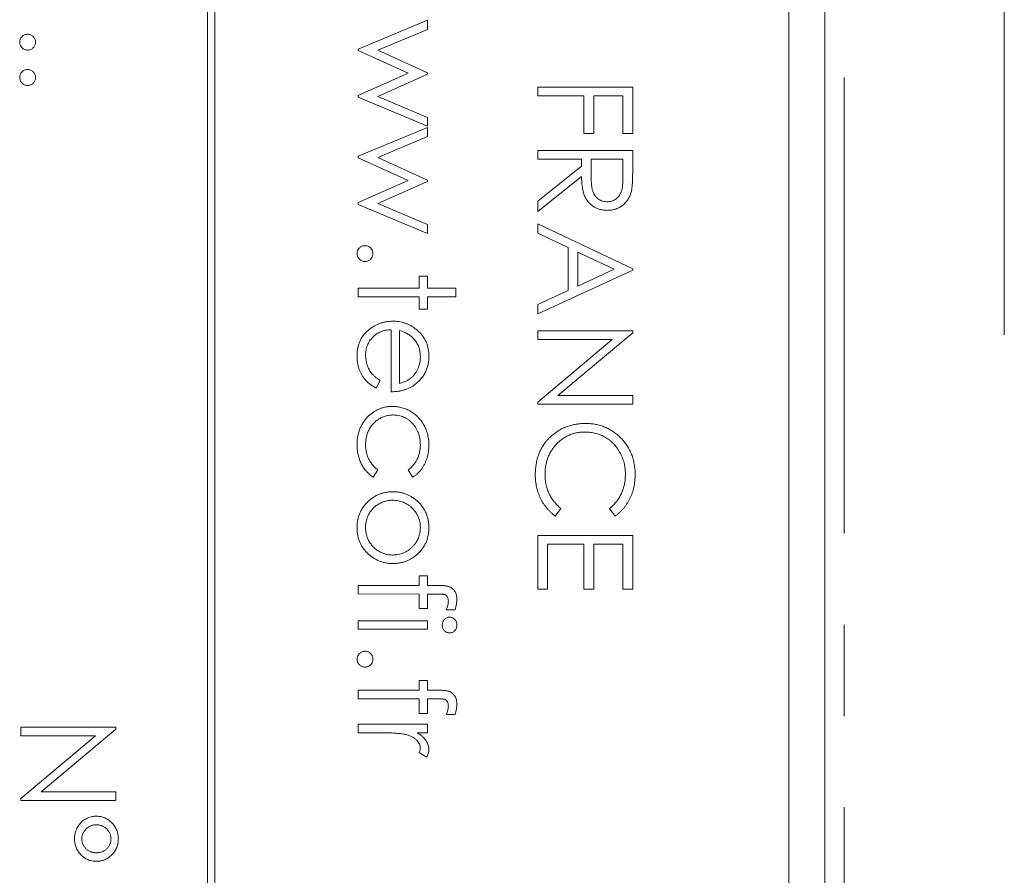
# Model space of a CAD drawing. Header units: millimetres. Extents: x -3 to 402, y -195 to 324.
# Tile 15 of 27: x 60 to 74, y 136 to 148. Entities that reach past the tile are written whole.
import ezdxf

# ---------------------------------------------------------------- set-up
doc = ezdxf.new("R2010")
doc.units = ezdxf.units.MM
doc.linetypes.add('PHANTOM', pattern=[12.7, 6.35, -1.27, 1.27, -1.27, 1.27, -1.27])

msp = doc.modelspace()

# ---------------------------------------------------------------- linework, layer by layer
at = {"color": 7, "linetype": 'Continuous', "lineweight": 15}
for p, q in [((71.028, 121.196), (71.028, 188.196)), ((73.528, 143.194), (73.528, 188.196)), ((62.428, 181.196), (62.428, 121.196)), ((62.528, 121.196), (62.528, 181.196)), ((70.528, 123.196), (70.528, 179.196)), ((64.528, 147.172), (65.494, 147.572)), ((65.494, 147.572), (65.494, 147.445)), ((65.494, 147.445), (64.799, 147.156)), ((64.528, 147.15), (64.528, 147.172)), ((65.223, 146.834), (64.528, 147.15)), ((64.799, 147.156), (65.494, 146.841)), ((64.528, 146.525), (65.223, 146.834)), ((65.494, 146.821), (64.799, 146.512)), ((65.494, 146.841), (65.494, 146.821)), ((67.028, 146.52), (67.028, 146.639)), ((67.028, 146.639), (68.351, 146.639)), ((68.351, 146.639), (68.351, 145.995)), ((64.528, 146.501), (64.528, 146.525)), ((65.494, 146.096), (64.528, 146.501)), ((64.799, 146.512), (65.494, 146.221)), ((67.672, 146.52), (67.028, 146.52)), ((67.672, 145.995), (67.672, 146.52)), ((67.808, 146.52), (67.808, 145.995)), ((68.215, 146.52), (67.808, 146.52)), ((68.215, 145.995), (68.215, 146.52)), ((65.494, 146.221), (65.494, 146.096)), ((64.528, 145.679), (65.494, 146.079)), ((65.494, 145.952), (64.799, 145.664)), ((65.494, 146.079), (65.494, 145.952)), ((67.808, 145.995), (67.672, 145.995)), ((68.351, 145.995), (68.215, 145.995)), ((64.528, 145.657), (64.528, 145.679)), ((67.028, 145.757), (68.351, 145.757)), ((67.028, 145.639), (67.028, 145.757)), ((68.351, 145.757), (68.351, 145.493)), ((65.223, 145.342), (64.528, 145.657)), ((64.799, 145.664), (65.494, 145.348)), ((67.638, 145.639), (67.028, 145.639)), ((67.028, 145.056), (67.638, 145.542)), ((67.638, 145.542), (67.638, 145.639)), ((67.774, 145.639), (67.772, 145.396)), ((68.215, 145.639), (67.774, 145.639)), ((68.215, 145.39), (68.215, 145.639)), ((64.528, 145.033), (65.223, 145.342)), ((65.494, 145.328), (64.799, 145.019)), ((65.494, 145.348), (65.494, 145.328)), ((67.638, 145.395), (67.028, 144.909)), ((64.528, 145.008), (64.528, 145.033)), ((65.494, 144.604), (64.528, 145.008)), ((64.799, 145.019), (65.494, 144.729)), ((67.028, 144.909), (67.028, 145.056)), ((65.494, 144.729), (65.494, 144.604)), ((67.028, 144.61), (67.028, 144.74)), ((67.028, 144.74), (68.351, 144.112)), ((67.452, 144.409), (67.028, 144.61)), ((67.452, 143.809), (67.452, 144.409)), ((67.587, 144.344), (67.587, 143.872)), ((68.093, 144.105), (67.587, 144.344)), ((68.351, 144.095), (67.028, 143.485)), ((67.587, 143.872), (68.093, 144.105)), ((68.351, 144.112), (68.351, 144.095)), ((65.376, 144.01), (65.494, 144.01)), ((65.376, 143.841), (65.376, 144.01)), ((65.494, 144.01), (65.494, 143.841)), ((64.528, 143.841), (65.376, 143.841)), ((64.528, 143.722), (64.528, 143.841)), ((65.494, 143.841), (65.885, 143.841)), ((65.885, 143.841), (65.885, 143.722)), ((67.028, 143.614), (67.452, 143.809)), ((65.376, 143.722), (64.528, 143.722)), ((65.376, 143.552), (65.376, 143.722)), ((65.494, 143.722), (65.494, 143.552)), ((65.885, 143.722), (65.494, 143.722)), ((65.494, 143.552), (65.376, 143.552)), ((67.028, 143.485), (67.028, 143.614)), ((64.986, 142.399), (64.986, 143.264)), ((65.104, 143.252), (65.104, 142.518)), ((67.028, 143.247), (68.351, 143.247)), ((67.028, 143.128), (67.028, 143.247)), ((68.351, 143.222), (67.309, 142.348)), ((68.351, 143.247), (68.351, 143.222)), ((68.066, 143.128), (67.028, 143.128)), ((67.028, 142.257), (68.066, 143.128)), ((64.833, 142.555), (64.778, 142.45)), ((67.028, 142.229), (67.028, 142.257)), ((67.309, 142.348), (68.351, 142.348)), ((68.351, 142.348), (68.351, 142.229)), ((68.351, 142.229), (67.028, 142.229)), ((64.799, 141.311), (64.734, 141.212)), ((65.285, 141.212), (65.223, 141.311)), ((67.35, 140.773), (67.271, 140.669)), ((68.108, 140.669), (68.028, 140.773)), ((67.028, 139.651), (67.028, 140.398)), ((67.028, 140.398), (68.351, 140.398)), ((68.351, 140.398), (68.351, 139.651)), ((67.163, 140.279), (67.163, 139.651)), ((67.672, 140.279), (67.163, 140.279)), ((67.672, 139.651), (67.672, 140.279)), ((68.215, 140.279), (67.808, 140.279)), ((67.808, 140.279), (67.808, 139.651)), ((68.215, 139.651), (68.215, 140.279)), ((65.376, 139.838), (65.494, 139.838)), ((65.376, 139.702), (65.376, 139.838)), ((65.494, 139.838), (65.494, 139.702)), ((64.528, 139.702), (65.376, 139.702)), ((64.528, 139.584), (64.528, 139.702)), ((65.494, 139.702), (65.649, 139.702)), ((67.163, 139.651), (67.028, 139.651)), ((67.808, 139.651), (67.672, 139.651)), ((68.351, 139.651), (68.215, 139.651)), ((65.376, 139.583), (64.528, 139.584)), ((65.376, 139.38), (65.376, 139.583)), ((65.494, 139.583), (65.494, 139.38)), ((65.629, 139.583), (65.494, 139.583)), ((65.494, 139.38), (65.376, 139.38)), ((65.877, 139.363), (65.753, 139.363)), ((64.528, 139.211), (65.494, 139.211)), ((64.528, 139.092), (64.528, 139.211)), ((65.494, 139.092), (64.528, 139.092)), ((65.494, 139.211), (65.494, 139.092)), ((65.376, 138.379), (65.494, 138.379)), ((65.376, 138.244), (65.376, 138.379)), ((65.494, 138.379), (65.494, 138.244)), ((64.528, 138.244), (65.376, 138.244)), ((64.528, 138.125), (64.528, 138.244)), ((65.494, 138.244), (65.649, 138.244)), ((65.376, 138.125), (64.528, 138.125)), ((65.376, 137.922), (65.376, 138.125)), ((65.494, 138.124), (65.494, 137.922)), ((65.629, 138.124), (65.494, 138.124)), ((65.494, 137.922), (65.376, 137.922)), ((65.877, 137.905), (65.753, 137.905)), ((59.828, 137.728), (61.151, 137.728)), ((59.828, 137.609), (59.828, 137.728)), ((61.151, 137.728), (61.151, 137.703)), ((64.528, 137.769), (65.494, 137.769)), ((64.528, 137.65), (64.528, 137.769)), ((65.494, 137.769), (65.494, 137.65)), ((59.828, 136.737), (60.866, 137.609)), ((60.866, 137.609), (59.828, 137.609)), ((61.151, 137.703), (60.109, 136.829)), ((64.853, 137.65), (64.528, 137.65)), ((65.494, 137.65), (65.352, 137.65)), ((65.478, 137.311), (65.375, 137.376)), ((60.109, 136.829), (61.151, 136.829)), ((61.151, 136.829), (61.151, 136.71)), ((59.828, 136.71), (59.828, 136.737)), ((61.151, 136.71), (59.828, 136.71))]:
    msp.add_line(p, q, dxfattribs=at)
at = {"color": 8, "linetype": 'PHANTOM', "lineweight": 0}
msp.add_line((71.296, 115.025), (71.296, 188.196), dxfattribs=at)
at = {"color": 7, "linetype": 'Continuous', "lineweight": 15}
for points, knots in [([(59.811, 147.268), (59.811, 147.275), (59.812, 147.29), (59.818, 147.31), (59.828, 147.329), (59.843, 147.346), (59.86, 147.36), (59.879, 147.371), (59.899, 147.377), (59.914, 147.378), (59.921, 147.378)], [0, 0, 0, 0, 0.1277566, 0.2494144, 0.3727965, 0.5001113, 0.6286099, 0.7506434, 0.8737684, 1, 1, 1, 1]), ([(59.921, 147.378), (59.928, 147.378), (59.943, 147.377), (59.964, 147.371), (59.983, 147.36), (60, 147.346), (60.014, 147.329), (60.024, 147.31), (60.03, 147.29), (60.031, 147.275), (60.031, 147.268)], [0, 0, 0, 0, 0.129097, 0.252046, 0.373905, 0.501038, 0.628171, 0.751376, 0.872426, 1, 1, 1, 1]), ([(59.921, 147.158), (59.914, 147.158), (59.899, 147.159), (59.878, 147.165), (59.86, 147.176), (59.843, 147.189), (59.829, 147.206), (59.818, 147.225), (59.812, 147.246), (59.811, 147.26), (59.811, 147.268)], [0, 0, 0, 0, 0.126178, 0.248821, 0.37154, 0.499984, 0.627244, 0.749226, 0.872298, 1, 1, 1, 1]), ([(60.031, 147.268), (60.031, 147.26), (60.03, 147.246), (60.024, 147.225), (60.014, 147.206), (60, 147.189), (59.983, 147.176), (59.964, 147.165), (59.943, 147.159), (59.928, 147.158), (59.921, 147.158)], [0, 0, 0, 0, 0.127519, 0.249986, 0.371792, 0.49887, 0.625948, 0.748492, 0.870959, 1, 1, 1, 1]), ([(59.811, 146.776), (59.811, 146.783), (59.812, 146.798), (59.818, 146.819), (59.828, 146.838), (59.843, 146.854), (59.86, 146.868), (59.879, 146.879), (59.899, 146.885), (59.914, 146.886), (59.921, 146.886)], [0, 0, 0, 0, 0.1277566, 0.2494144, 0.3727965, 0.5001113, 0.6286099, 0.7506434, 0.8737684, 1, 1, 1, 1]), ([(59.921, 146.666), (59.914, 146.666), (59.899, 146.667), (59.878, 146.673), (59.86, 146.684), (59.843, 146.697), (59.829, 146.714), (59.818, 146.733), (59.812, 146.754), (59.811, 146.769), (59.811, 146.776)], [0, 0, 0, 0, 0.126178, 0.248821, 0.37154, 0.499984, 0.627244, 0.749226, 0.872298, 1, 1, 1, 1]), ([(59.921, 146.886), (59.928, 146.886), (59.943, 146.885), (59.964, 146.879), (59.983, 146.868), (60, 146.854), (60.014, 146.838), (60.024, 146.819), (60.03, 146.798), (60.031, 146.783), (60.031, 146.776)], [0, 0, 0, 0, 0.129097, 0.252046, 0.373905, 0.501038, 0.628171, 0.751376, 0.872426, 1, 1, 1, 1]), ([(60.031, 146.776), (60.031, 146.769), (60.03, 146.754), (60.024, 146.733), (60.014, 146.714), (60, 146.698), (59.983, 146.684), (59.964, 146.673), (59.943, 146.667), (59.928, 146.666), (59.921, 146.666)], [0, 0, 0, 0, 0.127519, 0.249986, 0.371792, 0.49887, 0.625948, 0.748492, 0.870959, 1, 1, 1, 1]), ([(68.351, 145.493), (68.351, 145.475), (68.35, 145.441), (68.35, 145.392), (68.348, 145.348), (68.346, 145.308), (68.344, 145.273), (68.341, 145.242), (68.337, 145.216), (68.334, 145.2), (68.333, 145.193)], [0, 0, 0, 0, 0.176258, 0.338434, 0.484822, 0.617158, 0.734698, 0.837385, 0.926372, 1, 1, 1, 1]), ([(67.997, 144.926), (67.979, 144.927), (67.945, 144.928), (67.895, 144.938), (67.848, 144.954), (67.805, 144.977), (67.766, 145.006), (67.732, 145.041), (67.703, 145.082), (67.684, 145.12), (67.671, 145.153), (67.662, 145.181), (67.655, 145.211), (67.649, 145.244), (67.644, 145.278), (67.641, 145.315), (67.639, 145.354), (67.638, 145.381), (67.638, 145.395)], [0, 0, 0, 0, 0.0787802, 0.1537206, 0.2267135, 0.2991912, 0.37119, 0.4430064, 0.5166892, 0.5932172, 0.6338729, 0.6769891, 0.7228995, 0.7719586, 0.8242113, 0.8793787, 0.9379481, 1, 1, 1, 1]), ([(67.772, 145.396), (67.772, 145.385), (67.772, 145.363), (67.774, 145.331), (67.775, 145.302), (67.778, 145.275), (67.781, 145.25), (67.786, 145.227), (67.79, 145.207), (67.798, 145.183), (67.81, 145.156), (67.828, 145.127), (67.85, 145.103), (67.875, 145.082), (67.903, 145.065), (67.933, 145.054), (67.965, 145.046), (67.986, 145.045), (67.997, 145.045)], [0, 0, 0, 0, 0.071668, 0.138913, 0.201185, 0.259124, 0.312255, 0.360682, 0.405086, 0.445102, 0.518778, 0.589462, 0.658462, 0.727283, 0.796322, 0.863175, 0.930949, 1, 1, 1, 1]), ([(67.997, 145.045), (68.008, 145.045), (68.029, 145.046), (68.06, 145.054), (68.089, 145.066), (68.116, 145.083), (68.141, 145.103), (68.162, 145.127), (68.179, 145.154), (68.191, 145.179), (68.198, 145.201), (68.202, 145.221), (68.206, 145.243), (68.209, 145.267), (68.212, 145.295), (68.214, 145.324), (68.215, 145.357), (68.215, 145.379), (68.215, 145.39)], [0, 0, 0, 0, 0.0688143, 0.1363648, 0.2040194, 0.2730637, 0.3429133, 0.4109654, 0.4791688, 0.549308, 0.5876516, 0.6306467, 0.6788788, 0.7319343, 0.7911114, 0.8552832, 0.9250859, 1, 1, 1, 1]), ([(68.333, 145.193), (68.33, 145.183), (68.325, 145.164), (68.315, 145.136), (68.304, 145.11), (68.29, 145.085), (68.275, 145.062), (68.257, 145.04), (68.238, 145.019), (68.216, 145), (68.194, 144.982), (68.169, 144.967), (68.143, 144.955), (68.117, 144.944), (68.088, 144.936), (68.059, 144.93), (68.028, 144.927), (68.007, 144.926), (67.997, 144.926)], [0, 0, 0, 0, 0.064217, 0.127064, 0.188745, 0.249132, 0.309453, 0.369827, 0.43065, 0.492352, 0.554072, 0.61569, 0.676798, 0.738439, 0.801317, 0.865185, 0.931641, 1, 1, 1, 1]), ([(64.511, 144.324), (64.511, 144.331), (64.512, 144.346), (64.518, 144.367), (64.528, 144.386), (64.543, 144.403), (64.56, 144.416), (64.579, 144.427), (64.599, 144.433), (64.614, 144.434), (64.621, 144.434)], [0, 0, 0, 0, 0.1277566, 0.2494144, 0.3727965, 0.5001113, 0.6286099, 0.7506434, 0.8737684, 1, 1, 1, 1]), ([(64.621, 144.214), (64.614, 144.214), (64.599, 144.215), (64.578, 144.221), (64.56, 144.232), (64.543, 144.246), (64.529, 144.263), (64.518, 144.281), (64.512, 144.302), (64.511, 144.317), (64.511, 144.324)], [0, 0, 0, 0, 0.126178, 0.248821, 0.37154, 0.499984, 0.627244, 0.749226, 0.872298, 1, 1, 1, 1]), ([(64.621, 144.434), (64.628, 144.434), (64.643, 144.433), (64.664, 144.427), (64.683, 144.416), (64.7, 144.402), (64.714, 144.386), (64.724, 144.367), (64.73, 144.346), (64.731, 144.331), (64.731, 144.324)], [0, 0, 0, 0, 0.129097, 0.252046, 0.373905, 0.501038, 0.628171, 0.751376, 0.872426, 1, 1, 1, 1]), ([(64.731, 144.324), (64.731, 144.317), (64.73, 144.302), (64.724, 144.281), (64.714, 144.263), (64.7, 144.246), (64.683, 144.232), (64.664, 144.221), (64.643, 144.215), (64.628, 144.214), (64.621, 144.214)], [0, 0, 0, 0, 0.127519, 0.249986, 0.371792, 0.49887, 0.625948, 0.748492, 0.870959, 1, 1, 1, 1]), ([(64.511, 142.896), (64.511, 142.915), (64.512, 142.951), (64.519, 143.004), (64.531, 143.054), (64.548, 143.1), (64.569, 143.144), (64.596, 143.184), (64.627, 143.221), (64.663, 143.255), (64.701, 143.284), (64.741, 143.311), (64.783, 143.333), (64.826, 143.351), (64.87, 143.365), (64.915, 143.376), (64.961, 143.381), (64.993, 143.382), (65.008, 143.383)], [0, 0, 0, 0, 0.071579, 0.139629, 0.204797, 0.268135, 0.329814, 0.391301, 0.453434, 0.516552, 0.579631, 0.641119, 0.701294, 0.76081, 0.819932, 0.87892, 0.938983, 1, 1, 1, 1]), ([(65.008, 143.383), (65.023, 143.382), (65.053, 143.382), (65.096, 143.377), (65.139, 143.368), (65.18, 143.356), (65.22, 143.34), (65.258, 143.321), (65.296, 143.298), (65.319, 143.28), (65.331, 143.271)], [0, 0, 0, 0, 0.128045, 0.253768, 0.377428, 0.500551, 0.623296, 0.746578, 0.872348, 1, 1, 1, 1]), ([(64.986, 143.264), (64.973, 143.263), (64.948, 143.262), (64.911, 143.257), (64.876, 143.249), (64.843, 143.237), (64.812, 143.222), (64.782, 143.205), (64.755, 143.184), (64.729, 143.161), (64.706, 143.135), (64.685, 143.107), (64.668, 143.078), (64.654, 143.048), (64.643, 143.016), (64.635, 142.982), (64.63, 142.947), (64.63, 142.923), (64.629, 142.911)], [0, 0, 0, 0, 0.068385, 0.134476, 0.198391, 0.260753, 0.321829, 0.383037, 0.444653, 0.507398, 0.569825, 0.630778, 0.690929, 0.750945, 0.811049, 0.872331, 0.935004, 1, 1, 1, 1]), ([(65.302, 143.137), (65.296, 143.143), (65.285, 143.156), (65.265, 143.173), (65.243, 143.189), (65.22, 143.204), (65.194, 143.218), (65.166, 143.23), (65.136, 143.242), (65.115, 143.248), (65.104, 143.252)], [0, 0, 0, 0, 0.109984, 0.22258, 0.3385, 0.458709, 0.585535, 0.717518, 0.854667, 1, 1, 1, 1]), ([(65.331, 143.271), (65.345, 143.259), (65.374, 143.236), (65.411, 143.196), (65.442, 143.153), (65.467, 143.107), (65.487, 143.058), (65.501, 143.006), (65.51, 142.951), (65.511, 142.913), (65.511, 142.894)], [0, 0, 0, 0, 0.128835, 0.253589, 0.374643, 0.49534, 0.616325, 0.739759, 0.866842, 1, 1, 1, 1]), ([(65.393, 142.887), (65.392, 142.899), (65.392, 142.923), (65.388, 142.957), (65.38, 142.99), (65.371, 143.022), (65.358, 143.053), (65.342, 143.082), (65.324, 143.11), (65.309, 143.128), (65.302, 143.137)], [0, 0, 0, 0, 0.131092, 0.259141, 0.384162, 0.505992, 0.629098, 0.750669, 0.874039, 1, 1, 1, 1]), ([(64.778, 142.45), (64.763, 142.458), (64.734, 142.475), (64.694, 142.503), (64.658, 142.532), (64.627, 142.564), (64.6, 142.598), (64.577, 142.634), (64.556, 142.672), (64.54, 142.712), (64.527, 142.755), (64.517, 142.8), (64.512, 142.847), (64.511, 142.88), (64.511, 142.896)], [0, 0, 0, 0, 0.09337, 0.181661, 0.265874, 0.346355, 0.4246, 0.501903, 0.579992, 0.658443, 0.738672, 0.821894, 0.908801, 1, 1, 1, 1]), ([(64.629, 142.911), (64.63, 142.899), (64.63, 142.876), (64.635, 142.841), (64.642, 142.807), (64.652, 142.773), (64.663, 142.74), (64.678, 142.71), (64.694, 142.683), (64.712, 142.657), (64.734, 142.632), (64.762, 142.607), (64.795, 142.581), (64.82, 142.564), (64.833, 142.555)], [0, 0, 0, 0, 0.082592, 0.163879, 0.245659, 0.327726, 0.40861, 0.485749, 0.559169, 0.630268, 0.705306, 0.792065, 0.889796, 1, 1, 1, 1]), ([(65.104, 142.518), (65.12, 142.522), (65.15, 142.531), (65.192, 142.548), (65.23, 142.568), (65.262, 142.591), (65.291, 142.617), (65.316, 142.648), (65.338, 142.682), (65.357, 142.72), (65.373, 142.76), (65.384, 142.801), (65.392, 142.844), (65.392, 142.873), (65.393, 142.887)], [0, 0, 0, 0, 0.09624, 0.185231, 0.267501, 0.3444, 0.419595, 0.496891, 0.576638, 0.660268, 0.745387, 0.83004, 0.914474, 1, 1, 1, 1]), ([(65.511, 142.894), (65.511, 142.874), (65.51, 142.835), (65.501, 142.778), (65.486, 142.724), (65.465, 142.674), (65.438, 142.626), (65.405, 142.582), (65.366, 142.541), (65.336, 142.517), (65.321, 142.504)], [0, 0, 0, 0, 0.1320402, 0.2590328, 0.3818798, 0.5022584, 0.6227522, 0.7447426, 0.8701089, 1, 1, 1, 1]), ([(65.321, 142.504), (65.31, 142.496), (65.287, 142.479), (65.25, 142.458), (65.211, 142.44), (65.17, 142.426), (65.127, 142.414), (65.082, 142.406), (65.034, 142.401), (65.002, 142.4), (64.986, 142.399)], [0, 0, 0, 0, 0.1185218, 0.2362548, 0.3561744, 0.4772497, 0.6015399, 0.7296184, 0.8621583, 1, 1, 1, 1]), ([(64.511, 141.664), (64.511, 141.683), (64.512, 141.72), (64.519, 141.774), (64.53, 141.825), (64.546, 141.874), (64.566, 141.921), (64.591, 141.965), (64.62, 142.006), (64.653, 142.045), (64.69, 142.08), (64.729, 142.111), (64.77, 142.137), (64.813, 142.158), (64.858, 142.175), (64.904, 142.187), (64.953, 142.194), (64.986, 142.195), (65.003, 142.196)], [0, 0, 0, 0, 0.069559, 0.136335, 0.201096, 0.26445, 0.327005, 0.389391, 0.451976, 0.51567, 0.578973, 0.640167, 0.69974, 0.758685, 0.81782, 0.876984, 0.937634, 1, 1, 1, 1]), ([(65.003, 142.196), (65.014, 142.195), (65.037, 142.195), (65.071, 142.191), (65.104, 142.186), (65.136, 142.178), (65.168, 142.168), (65.2, 142.156), (65.23, 142.142), (65.26, 142.125), (65.289, 142.107), (65.316, 142.087), (65.342, 142.065), (65.366, 142.041), (65.388, 142.016), (65.409, 141.989), (65.428, 141.961), (65.445, 141.931), (65.461, 141.9), (65.474, 141.867), (65.486, 141.834), (65.495, 141.8), (65.503, 141.765), (65.507, 141.729), (65.511, 141.692), (65.511, 141.667), (65.511, 141.654)], [0, 0, 0, 0, 0.041291, 0.082136, 0.122636, 0.162831, 0.203007, 0.243526, 0.284173, 0.32541, 0.366855, 0.407551, 0.448187, 0.488683, 0.529015, 0.569843, 0.61137, 0.653238, 0.695446, 0.737751, 0.780043, 0.822807, 0.865978, 0.909595, 0.954231, 1, 1, 1, 1]), ([(65.014, 142.077), (64.997, 142.076), (64.963, 142.075), (64.914, 142.064), (64.866, 142.047), (64.82, 142.024), (64.777, 141.994), (64.739, 141.959), (64.706, 141.919), (64.678, 141.874), (64.656, 141.826), (64.641, 141.774), (64.631, 141.719), (64.63, 141.681), (64.629, 141.662)], [0, 0, 0, 0, 0.080525, 0.159965, 0.240321, 0.322529, 0.405024, 0.486597, 0.567865, 0.651333, 0.736238, 0.821529, 0.909005, 1, 1, 1, 1]), ([(65.393, 141.663), (65.392, 141.678), (65.391, 141.706), (65.387, 141.748), (65.378, 141.788), (65.366, 141.826), (65.35, 141.862), (65.331, 141.897), (65.309, 141.929), (65.283, 141.959), (65.255, 141.987), (65.224, 142.011), (65.193, 142.032), (65.16, 142.048), (65.126, 142.061), (65.09, 142.07), (65.052, 142.076), (65.027, 142.076), (65.014, 142.077)], [0, 0, 0, 0, 0.069522, 0.136921, 0.201969, 0.265462, 0.328248, 0.390817, 0.45355, 0.517542, 0.580738, 0.641922, 0.701597, 0.760313, 0.818757, 0.877718, 0.938094, 1, 1, 1, 1]), ([(67.688, 141.839), (67.668, 141.839), (67.63, 141.838), (67.574, 141.83), (67.52, 141.817), (67.469, 141.798), (67.419, 141.775), (67.373, 141.745), (67.329, 141.711), (67.289, 141.671), (67.251, 141.628), (67.218, 141.582), (67.191, 141.532), (67.168, 141.48), (67.151, 141.426), (67.139, 141.368), (67.131, 141.308), (67.13, 141.266), (67.129, 141.245)], [0, 0, 0, 0, 0.064323, 0.12629, 0.186726, 0.246146, 0.305576, 0.365429, 0.426326, 0.48884, 0.551725, 0.613919, 0.675484, 0.737334, 0.800229, 0.864502, 0.931041, 1, 1, 1, 1]), ([(67.225, 141.79), (67.242, 141.804), (67.274, 141.83), (67.327, 141.864), (67.383, 141.894), (67.441, 141.917), (67.501, 141.936), (67.564, 141.948), (67.63, 141.957), (67.674, 141.958), (67.697, 141.958)], [0, 0, 0, 0, 0.124329, 0.247156, 0.36878, 0.490734, 0.613614, 0.738958, 0.867311, 1, 1, 1, 1]), ([(68.249, 141.254), (68.249, 141.267), (68.248, 141.293), (68.244, 141.333), (68.239, 141.371), (68.23, 141.409), (68.22, 141.446), (68.207, 141.482), (68.192, 141.517), (68.174, 141.552), (68.155, 141.585), (68.133, 141.616), (68.111, 141.646), (68.086, 141.673), (68.06, 141.699), (68.033, 141.723), (68.003, 141.745), (67.972, 141.764), (67.94, 141.782), (67.907, 141.797), (67.873, 141.81), (67.838, 141.821), (67.802, 141.829), (67.765, 141.835), (67.727, 141.839), (67.701, 141.839), (67.688, 141.839)], [0, 0, 0, 0, 0.043955, 0.087502, 0.130463, 0.172752, 0.215403, 0.25765, 0.300153, 0.343121, 0.385925, 0.427686, 0.468818, 0.509492, 0.549883, 0.58998, 0.630405, 0.670869, 0.711384, 0.751627, 0.791776, 0.832459, 0.873319, 0.914543, 0.956924, 1, 1, 1, 1]), ([(67.697, 141.958), (67.721, 141.958), (67.767, 141.956), (67.836, 141.947), (67.902, 141.931), (67.965, 141.908), (68.025, 141.88), (68.082, 141.845), (68.136, 141.803), (68.187, 141.756), (68.233, 141.704), (68.274, 141.648), (68.308, 141.589), (68.336, 141.527), (68.358, 141.461), (68.373, 141.392), (68.383, 141.32), (68.384, 141.271), (68.385, 141.246)], [0, 0, 0, 0, 0.064558, 0.127014, 0.187955, 0.248014, 0.307748, 0.368235, 0.42947, 0.492743, 0.556258, 0.618217, 0.679655, 0.741246, 0.803415, 0.866815, 0.932328, 1, 1, 1, 1]), ([(66.994, 141.245), (66.994, 141.259), (66.994, 141.287), (66.997, 141.329), (67.002, 141.369), (67.008, 141.408), (67.016, 141.446), (67.026, 141.483), (67.038, 141.519), (67.051, 141.554), (67.066, 141.588), (67.084, 141.62), (67.103, 141.651), (67.124, 141.682), (67.146, 141.711), (67.171, 141.738), (67.197, 141.765), (67.216, 141.782), (67.225, 141.79)], [0, 0, 0, 0, 0.069663, 0.13775, 0.203917, 0.26878, 0.332414, 0.394754, 0.45618, 0.516996, 0.577396, 0.637198, 0.696999, 0.756756, 0.816554, 0.876948, 0.938132, 1, 1, 1, 1]), ([(64.734, 141.212), (64.725, 141.218), (64.708, 141.229), (64.684, 141.249), (64.661, 141.27), (64.64, 141.293), (64.619, 141.317), (64.601, 141.343), (64.584, 141.37), (64.569, 141.398), (64.555, 141.428), (64.543, 141.458), (64.533, 141.49), (64.525, 141.523), (64.518, 141.557), (64.514, 141.592), (64.511, 141.628), (64.511, 141.652), (64.511, 141.664)], [0, 0, 0, 0, 0.059633, 0.119069, 0.178197, 0.236957, 0.295932, 0.355856, 0.416473, 0.477742, 0.539903, 0.602538, 0.665422, 0.729765, 0.794829, 0.861827, 0.930011, 1, 1, 1, 1]), ([(64.629, 141.662), (64.63, 141.645), (64.631, 141.61), (64.639, 141.56), (64.652, 141.512), (64.671, 141.467), (64.695, 141.424), (64.725, 141.383), (64.759, 141.345), (64.786, 141.323), (64.799, 141.311)], [0, 0, 0, 0, 0.129981, 0.255447, 0.377298, 0.498442, 0.619372, 0.741857, 0.868564, 1, 1, 1, 1]), ([(65.223, 141.311), (65.237, 141.322), (65.263, 141.344), (65.298, 141.381), (65.327, 141.421), (65.351, 141.463), (65.37, 141.509), (65.383, 141.558), (65.391, 141.61), (65.392, 141.645), (65.393, 141.663)], [0, 0, 0, 0, 0.128324, 0.252584, 0.373506, 0.493364, 0.614609, 0.73847, 0.865995, 1, 1, 1, 1]), ([(65.511, 141.654), (65.511, 141.639), (65.51, 141.607), (65.504, 141.56), (65.496, 141.514), (65.483, 141.469), (65.467, 141.427), (65.449, 141.387), (65.428, 141.351), (65.406, 141.317), (65.38, 141.287), (65.352, 141.259), (65.32, 141.234), (65.297, 141.219), (65.285, 141.212)], [0, 0, 0, 0, 0.091269, 0.182081, 0.27191, 0.362049, 0.450066, 0.533976, 0.613602, 0.690198, 0.765413, 0.841437, 0.919733, 1, 1, 1, 1]), ([(67.271, 140.669), (67.26, 140.677), (67.239, 140.694), (67.209, 140.721), (67.18, 140.75), (67.154, 140.78), (67.129, 140.811), (67.106, 140.844), (67.085, 140.879), (67.066, 140.915), (67.049, 140.953), (67.034, 140.991), (67.022, 141.031), (67.011, 141.071), (67.003, 141.113), (66.998, 141.156), (66.994, 141.2), (66.994, 141.23), (66.994, 141.245)], [0, 0, 0, 0, 0.061674, 0.123053, 0.183475, 0.243727, 0.304279, 0.364863, 0.425946, 0.487391, 0.54922, 0.611144, 0.673529, 0.736961, 0.800785, 0.866013, 0.932101, 1, 1, 1, 1]), ([(67.129, 141.245), (67.13, 141.222), (67.131, 141.177), (67.142, 141.11), (67.159, 141.046), (67.183, 140.985), (67.215, 140.928), (67.253, 140.873), (67.298, 140.82), (67.332, 140.789), (67.35, 140.773)], [0, 0, 0, 0, 0.128515, 0.252949, 0.374755, 0.49594, 0.617181, 0.740909, 0.867811, 1, 1, 1, 1]), ([(68.028, 140.773), (68.037, 140.78), (68.055, 140.795), (68.079, 140.819), (68.102, 140.843), (68.124, 140.869), (68.143, 140.896), (68.162, 140.924), (68.178, 140.953), (68.198, 140.994), (68.219, 141.047), (68.236, 141.113), (68.247, 141.182), (68.248, 141.23), (68.249, 141.254)], [0, 0, 0, 0, 0.063163, 0.125475, 0.187121, 0.248294, 0.309295, 0.36985, 0.430973, 0.492456, 0.616148, 0.740844, 0.868183, 1, 1, 1, 1]), ([(68.385, 141.246), (68.384, 141.231), (68.384, 141.201), (68.38, 141.156), (68.375, 141.113), (68.367, 141.071), (68.357, 141.03), (68.344, 140.99), (68.329, 140.951), (68.312, 140.913), (68.293, 140.877), (68.272, 140.842), (68.249, 140.809), (68.225, 140.777), (68.198, 140.748), (68.17, 140.72), (68.14, 140.693), (68.119, 140.677), (68.108, 140.669)], [0, 0, 0, 0, 0.068548, 0.135683, 0.201215, 0.265682, 0.329267, 0.392395, 0.45507, 0.517127, 0.57879, 0.63974, 0.700192, 0.759806, 0.819628, 0.879355, 0.939512, 1, 1, 1, 1]), ([(64.511, 140.507), (64.511, 140.525), (64.512, 140.561), (64.519, 140.613), (64.531, 140.662), (64.547, 140.708), (64.568, 140.752), (64.594, 140.794), (64.625, 140.833), (64.659, 140.869), (64.697, 140.901), (64.737, 140.93), (64.778, 140.954), (64.821, 140.974), (64.866, 140.989), (64.912, 141), (64.96, 141.007), (64.992, 141.008), (65.008, 141.008)], [0, 0, 0, 0, 0.068742, 0.134635, 0.198324, 0.260825, 0.322714, 0.384555, 0.446913, 0.510958, 0.574931, 0.636685, 0.697483, 0.757134, 0.816966, 0.876818, 0.937663, 1, 1, 1, 1]), ([(65.008, 140.89), (64.991, 140.889), (64.957, 140.888), (64.908, 140.878), (64.86, 140.862), (64.815, 140.839), (64.773, 140.812), (64.736, 140.779), (64.704, 140.742), (64.677, 140.7), (64.656, 140.656), (64.641, 140.608), (64.631, 140.559), (64.63, 140.525), (64.629, 140.508)], [0, 0, 0, 0, 0.084733, 0.168179, 0.251488, 0.335841, 0.419834, 0.502345, 0.583649, 0.665931, 0.748717, 0.831047, 0.91441, 1, 1, 1, 1]), ([(65.008, 141.008), (65.025, 141.008), (65.057, 141.007), (65.104, 141.001), (65.149, 140.991), (65.193, 140.976), (65.236, 140.957), (65.276, 140.934), (65.315, 140.907), (65.339, 140.886), (65.351, 140.876)], [0, 0, 0, 0, 0.128919, 0.255238, 0.378679, 0.501088, 0.622714, 0.746241, 0.871589, 1, 1, 1, 1]), ([(65.393, 140.508), (65.392, 140.521), (65.392, 140.546), (65.386, 140.583), (65.377, 140.619), (65.365, 140.654), (65.349, 140.687), (65.33, 140.719), (65.307, 140.749), (65.28, 140.778), (65.252, 140.804), (65.221, 140.827), (65.189, 140.846), (65.156, 140.862), (65.121, 140.874), (65.084, 140.883), (65.046, 140.889), (65.021, 140.889), (65.008, 140.89)], [0, 0, 0, 0, 0.063846, 0.126044, 0.187165, 0.247399, 0.30838, 0.36978, 0.432584, 0.497641, 0.562401, 0.625557, 0.687332, 0.748313, 0.809791, 0.871768, 0.934836, 1, 1, 1, 1]), ([(65.351, 140.876), (65.364, 140.864), (65.389, 140.839), (65.422, 140.799), (65.45, 140.756), (65.472, 140.711), (65.49, 140.664), (65.502, 140.614), (65.51, 140.561), (65.511, 140.526), (65.511, 140.507)], [0, 0, 0, 0, 0.128498, 0.252713, 0.374819, 0.496436, 0.617911, 0.741288, 0.8687, 1, 1, 1, 1]), ([(65.008, 140.008), (64.992, 140.008), (64.96, 140.009), (64.912, 140.016), (64.866, 140.026), (64.821, 140.042), (64.778, 140.062), (64.737, 140.086), (64.697, 140.115), (64.659, 140.147), (64.625, 140.183), (64.594, 140.222), (64.568, 140.263), (64.547, 140.307), (64.531, 140.354), (64.519, 140.403), (64.512, 140.454), (64.511, 140.489), (64.511, 140.507)], [0, 0, 0, 0, 0.062416, 0.123337, 0.183265, 0.243172, 0.302898, 0.363774, 0.425605, 0.489659, 0.553785, 0.616222, 0.677854, 0.739517, 0.802097, 0.865866, 0.931508, 1, 1, 1, 1]), ([(64.629, 140.508), (64.63, 140.491), (64.631, 140.457), (64.641, 140.408), (64.656, 140.361), (64.677, 140.316), (64.704, 140.275), (64.736, 140.237), (64.773, 140.205), (64.815, 140.177), (64.86, 140.154), (64.908, 140.138), (64.957, 140.128), (64.991, 140.127), (65.008, 140.126)], [0, 0, 0, 0, 0.085606, 0.168983, 0.250908, 0.333708, 0.416005, 0.49766, 0.579893, 0.663902, 0.748466, 0.831791, 0.915252, 1, 1, 1, 1]), ([(65.008, 140.126), (65.021, 140.127), (65.046, 140.127), (65.084, 140.133), (65.121, 140.142), (65.156, 140.154), (65.189, 140.17), (65.221, 140.19), (65.252, 140.212), (65.28, 140.239), (65.307, 140.267), (65.33, 140.298), (65.349, 140.329), (65.365, 140.362), (65.377, 140.397), (65.386, 140.433), (65.392, 140.47), (65.392, 140.495), (65.393, 140.508)], [0, 0, 0, 0, 0.065185, 0.128274, 0.19027, 0.251768, 0.312769, 0.374793, 0.43797, 0.503047, 0.568125, 0.63095, 0.692369, 0.752973, 0.813641, 0.874355, 0.936573, 1, 1, 1, 1]), ([(65.511, 140.507), (65.511, 140.489), (65.51, 140.454), (65.502, 140.402), (65.49, 140.352), (65.473, 140.304), (65.45, 140.26), (65.422, 140.217), (65.39, 140.177), (65.365, 140.152), (65.352, 140.14)], [0, 0, 0, 0, 0.131751, 0.258332, 0.382134, 0.503804, 0.624693, 0.746871, 0.871514, 1, 1, 1, 1]), ([(65.352, 140.14), (65.34, 140.13), (65.316, 140.109), (65.277, 140.082), (65.236, 140.059), (65.194, 140.04), (65.15, 140.025), (65.104, 140.015), (65.057, 140.009), (65.025, 140.008), (65.008, 140.008)], [0, 0, 0, 0, 0.1281573, 0.2538344, 0.3765056, 0.4985337, 0.6213677, 0.7445647, 0.8706338, 1, 1, 1, 1]), ([(65.649, 139.702), (65.657, 139.702), (65.674, 139.702), (65.698, 139.701), (65.719, 139.7), (65.739, 139.698), (65.757, 139.695), (65.773, 139.692), (65.788, 139.688), (65.804, 139.682), (65.823, 139.673), (65.842, 139.658), (65.86, 139.64), (65.874, 139.619), (65.887, 139.595), (65.895, 139.568), (65.9, 139.539), (65.901, 139.518), (65.901, 139.508)], [0, 0, 0, 0, 0.0697749, 0.1338564, 0.1929478, 0.247916, 0.2966423, 0.3415044, 0.3816302, 0.4169048, 0.4831733, 0.5489167, 0.6160616, 0.6863021, 0.7596451, 0.8353896, 0.9149745, 1, 1, 1, 1]), ([(65.783, 139.483), (65.782, 139.489), (65.782, 139.501), (65.78, 139.517), (65.775, 139.532), (65.768, 139.545), (65.76, 139.556), (65.752, 139.566), (65.743, 139.572), (65.734, 139.576), (65.726, 139.578), (65.718, 139.579), (65.709, 139.581), (65.696, 139.581), (65.682, 139.582), (65.666, 139.582), (65.648, 139.583), (65.635, 139.583), (65.629, 139.583)], [0, 0, 0, 0, 0.082, 0.158724, 0.229424, 0.297719, 0.360776, 0.416988, 0.468546, 0.516675, 0.544534, 0.581509, 0.628334, 0.683433, 0.749506, 0.822818, 0.907151, 1, 1, 1, 1]), ([(65.901, 139.508), (65.901, 139.497), (65.9, 139.475), (65.896, 139.44), (65.888, 139.402), (65.88, 139.377), (65.877, 139.363)], [0, 0, 0, 0, 0.216182, 0.453863, 0.714999, 1, 1, 1, 1]), ([(65.753, 139.363), (65.758, 139.374), (65.766, 139.396), (65.775, 139.427), (65.781, 139.456), (65.782, 139.475), (65.783, 139.483)], [0, 0, 0, 0, 0.291371, 0.553028, 0.789011, 1, 1, 1, 1]), ([(65.698, 139.152), (65.698, 139.159), (65.699, 139.173), (65.705, 139.194), (65.714, 139.213), (65.727, 139.229), (65.743, 139.243), (65.76, 139.254), (65.779, 139.26), (65.792, 139.261), (65.799, 139.261)], [0, 0, 0, 0, 0.131867, 0.256661, 0.384213, 0.513365, 0.640443, 0.761085, 0.879146, 1, 1, 1, 1]), ([(65.799, 139.261), (65.806, 139.261), (65.819, 139.26), (65.839, 139.254), (65.857, 139.244), (65.872, 139.229), (65.885, 139.213), (65.895, 139.194), (65.9, 139.173), (65.901, 139.159), (65.901, 139.152)], [0, 0, 0, 0, 0.12329, 0.242149, 0.363437, 0.489745, 0.618115, 0.744894, 0.868932, 1, 1, 1, 1]), ([(65.799, 139.041), (65.792, 139.041), (65.779, 139.042), (65.76, 139.049), (65.743, 139.059), (65.727, 139.073), (65.714, 139.09), (65.705, 139.109), (65.699, 139.13), (65.698, 139.144), (65.698, 139.152)], [0, 0, 0, 0, 0.120162, 0.237546, 0.357497, 0.484917, 0.613329, 0.74015, 0.867301, 1, 1, 1, 1]), ([(65.901, 139.152), (65.901, 139.144), (65.9, 139.13), (65.895, 139.109), (65.885, 139.09), (65.872, 139.073), (65.857, 139.059), (65.839, 139.049), (65.819, 139.042), (65.806, 139.041), (65.799, 139.041)], [0, 0, 0, 0, 0.131899, 0.258284, 0.384341, 0.51198, 0.638632, 0.75923, 0.877412, 1, 1, 1, 1]), ([(64.511, 138.676), (64.511, 138.684), (64.512, 138.698), (64.518, 138.719), (64.528, 138.738), (64.543, 138.755), (64.56, 138.769), (64.579, 138.779), (64.599, 138.785), (64.614, 138.786), (64.621, 138.786)], [0, 0, 0, 0, 0.1277566, 0.2494144, 0.3727965, 0.5001113, 0.6286099, 0.7506434, 0.8737684, 1, 1, 1, 1]), ([(64.621, 138.786), (64.628, 138.786), (64.643, 138.785), (64.664, 138.779), (64.683, 138.769), (64.7, 138.755), (64.714, 138.738), (64.724, 138.719), (64.73, 138.698), (64.731, 138.684), (64.731, 138.676)], [0, 0, 0, 0, 0.129097, 0.252046, 0.373905, 0.501038, 0.628171, 0.751376, 0.872426, 1, 1, 1, 1]), ([(64.621, 138.566), (64.614, 138.566), (64.599, 138.567), (64.578, 138.573), (64.56, 138.584), (64.543, 138.598), (64.529, 138.615), (64.518, 138.634), (64.512, 138.654), (64.511, 138.669), (64.511, 138.676)], [0, 0, 0, 0, 0.126178, 0.248821, 0.37154, 0.499984, 0.627244, 0.749226, 0.872298, 1, 1, 1, 1]), ([(64.731, 138.676), (64.731, 138.669), (64.73, 138.654), (64.724, 138.634), (64.714, 138.615), (64.7, 138.598), (64.683, 138.584), (64.664, 138.573), (64.643, 138.567), (64.628, 138.566), (64.621, 138.566)], [0, 0, 0, 0, 0.127519, 0.249986, 0.371792, 0.49887, 0.625948, 0.748492, 0.870959, 1, 1, 1, 1]), ([(65.649, 138.244), (65.657, 138.244), (65.674, 138.244), (65.698, 138.242), (65.719, 138.241), (65.739, 138.239), (65.757, 138.237), (65.773, 138.233), (65.788, 138.23), (65.804, 138.223), (65.823, 138.214), (65.842, 138.199), (65.86, 138.181), (65.874, 138.16), (65.887, 138.136), (65.895, 138.109), (65.9, 138.08), (65.901, 138.06), (65.901, 138.049)], [0, 0, 0, 0, 0.0697749, 0.1338564, 0.1929478, 0.247916, 0.2966423, 0.3415044, 0.3816302, 0.4169048, 0.4831733, 0.5489167, 0.6160616, 0.6863021, 0.7596451, 0.8353896, 0.9149745, 1, 1, 1, 1]), ([(65.783, 138.025), (65.782, 138.031), (65.782, 138.042), (65.78, 138.059), (65.775, 138.074), (65.768, 138.087), (65.76, 138.098), (65.752, 138.107), (65.743, 138.114), (65.734, 138.118), (65.726, 138.12), (65.718, 138.12), (65.709, 138.122), (65.696, 138.123), (65.682, 138.124), (65.666, 138.124), (65.648, 138.124), (65.635, 138.124), (65.629, 138.124)], [0, 0, 0, 0, 0.082, 0.158724, 0.229424, 0.297719, 0.360776, 0.416988, 0.468546, 0.516675, 0.544534, 0.581509, 0.628334, 0.683433, 0.749506, 0.822818, 0.907151, 1, 1, 1, 1]), ([(65.753, 137.905), (65.758, 137.916), (65.766, 137.937), (65.775, 137.969), (65.781, 137.998), (65.782, 138.016), (65.783, 138.025)], [0, 0, 0, 0, 0.291371, 0.553028, 0.789011, 1, 1, 1, 1]), ([(65.901, 138.049), (65.901, 138.039), (65.9, 138.016), (65.896, 137.982), (65.888, 137.944), (65.88, 137.918), (65.877, 137.905)], [0, 0, 0, 0, 0.216182, 0.453863, 0.714999, 1, 1, 1, 1]), ([(65.184, 137.629), (65.177, 137.631), (65.16, 137.635), (65.131, 137.639), (65.098, 137.642), (65.059, 137.645), (65.015, 137.648), (64.965, 137.649), (64.911, 137.65), (64.873, 137.65), (64.853, 137.65)], [0, 0, 0, 0, 0.070855, 0.156938, 0.2586, 0.375891, 0.508166, 0.656238, 0.820177, 1, 1, 1, 1]), ([(65.393, 137.437), (65.392, 137.446), (65.391, 137.466), (65.381, 137.494), (65.364, 137.522), (65.346, 137.544), (65.328, 137.561), (65.313, 137.573), (65.296, 137.584), (65.277, 137.595), (65.256, 137.605), (65.234, 137.614), (65.21, 137.622), (65.193, 137.627), (65.184, 137.629)], [0, 0, 0, 0, 0.093807, 0.191338, 0.295191, 0.410312, 0.47193, 0.536425, 0.603119, 0.674118, 0.749332, 0.828283, 0.91204, 1, 1, 1, 1]), ([(65.352, 137.65), (65.365, 137.641), (65.391, 137.625), (65.424, 137.597), (65.452, 137.568), (65.474, 137.539), (65.491, 137.508), (65.503, 137.478), (65.51, 137.446), (65.511, 137.425), (65.511, 137.414)], [0, 0, 0, 0, 0.160059, 0.306112, 0.438367, 0.560541, 0.675317, 0.786114, 0.892842, 1, 1, 1, 1]), ([(65.375, 137.376), (65.378, 137.382), (65.383, 137.393), (65.389, 137.409), (65.392, 137.423), (65.392, 137.432), (65.393, 137.437)], [0, 0, 0, 0, 0.295139, 0.56023, 0.794983, 1, 1, 1, 1]), ([(65.511, 137.414), (65.511, 137.406), (65.51, 137.389), (65.503, 137.363), (65.493, 137.337), (65.483, 137.32), (65.478, 137.311)], [0, 0, 0, 0, 0.225278, 0.463523, 0.720324, 1, 1, 1, 1]), ([(60.574, 136.177), (60.574, 136.187), (60.575, 136.208), (60.579, 136.239), (60.586, 136.269), (60.596, 136.298), (60.608, 136.325), (60.623, 136.351), (60.642, 136.376), (60.662, 136.399), (60.685, 136.42), (60.709, 136.439), (60.735, 136.454), (60.762, 136.467), (60.79, 136.477), (60.819, 136.484), (60.85, 136.489), (60.871, 136.489), (60.882, 136.489)], [0, 0, 0, 0, 0.065555, 0.129478, 0.191717, 0.253003, 0.313797, 0.375166, 0.43753, 0.501545, 0.565126, 0.627273, 0.688269, 0.748802, 0.809757, 0.871594, 0.934445, 1, 1, 1, 1]), ([(60.882, 136.489), (60.892, 136.489), (60.912, 136.488), (60.942, 136.484), (60.971, 136.477), (60.998, 136.467), (61.024, 136.453), (61.05, 136.437), (61.073, 136.418), (61.096, 136.396), (61.117, 136.373), (61.135, 136.348), (61.15, 136.321), (61.163, 136.294), (61.173, 136.266), (61.179, 136.236), (61.184, 136.205), (61.184, 136.184), (61.185, 136.174)], [0, 0, 0, 0, 0.063376, 0.124566, 0.185441, 0.245343, 0.305371, 0.366677, 0.429563, 0.494398, 0.559738, 0.623039, 0.685369, 0.747142, 0.808915, 0.871118, 0.934469, 1, 1, 1, 1]), ([(60.879, 136.371), (60.872, 136.371), (60.859, 136.37), (60.839, 136.367), (60.82, 136.363), (60.802, 136.357), (60.784, 136.348), (60.767, 136.338), (60.751, 136.326), (60.736, 136.312), (60.722, 136.297), (60.71, 136.282), (60.699, 136.265), (60.691, 136.248), (60.684, 136.231), (60.679, 136.212), (60.676, 136.193), (60.676, 136.18), (60.676, 136.174)], [0, 0, 0, 0, 0.06502, 0.128146, 0.190568, 0.25221, 0.313736, 0.37654, 0.4405, 0.506228, 0.571902, 0.635028, 0.696119, 0.75725, 0.816801, 0.87697, 0.937469, 1, 1, 1, 1]), ([(61.083, 136.173), (61.082, 136.18), (61.082, 136.193), (61.08, 136.212), (61.074, 136.231), (61.068, 136.249), (61.06, 136.266), (61.049, 136.282), (61.037, 136.298), (61.023, 136.313), (61.008, 136.327), (60.992, 136.338), (60.975, 136.348), (60.958, 136.356), (60.939, 136.363), (60.92, 136.367), (60.9, 136.37), (60.886, 136.371), (60.879, 136.371)], [0, 0, 0, 0, 0.0631191, 0.1250408, 0.1849685, 0.2447783, 0.3056648, 0.3672204, 0.4295797, 0.4943772, 0.5592184, 0.6224269, 0.6842573, 0.7462986, 0.8076933, 0.8698654, 0.9344008, 1, 1, 1, 1]), ([(60.879, 135.862), (60.869, 135.862), (60.848, 135.863), (60.818, 135.867), (60.788, 135.874), (60.76, 135.884), (60.734, 135.898), (60.708, 135.913), (60.684, 135.932), (60.662, 135.954), (60.641, 135.977), (60.623, 136.002), (60.608, 136.028), (60.595, 136.055), (60.586, 136.084), (60.579, 136.114), (60.575, 136.145), (60.574, 136.166), (60.574, 136.177)], [0, 0, 0, 0, 0.064644, 0.127202, 0.188677, 0.249283, 0.309724, 0.37042, 0.432638, 0.496759, 0.560989, 0.623519, 0.685051, 0.7465, 0.807773, 0.870178, 0.934271, 1, 1, 1, 1]), ([(60.676, 136.174), (60.676, 136.167), (60.676, 136.155), (60.679, 136.136), (60.684, 136.118), (60.69, 136.1), (60.698, 136.083), (60.709, 136.067), (60.721, 136.052), (60.734, 136.037), (60.749, 136.024), (60.765, 136.013), (60.782, 136.003), (60.8, 135.995), (60.818, 135.988), (60.837, 135.984), (60.857, 135.981), (60.871, 135.981), (60.878, 135.981)], [0, 0, 0, 0, 0.062317, 0.123598, 0.183382, 0.243579, 0.303467, 0.364043, 0.426657, 0.491216, 0.555887, 0.619349, 0.681666, 0.74428, 0.805786, 0.868886, 0.933422, 1, 1, 1, 1]), ([(60.878, 135.981), (60.885, 135.981), (60.899, 135.981), (60.919, 135.984), (60.939, 135.988), (60.958, 135.994), (60.976, 136.002), (60.993, 136.012), (61.009, 136.023), (61.024, 136.037), (61.038, 136.051), (61.05, 136.066), (61.06, 136.082), (61.068, 136.099), (61.075, 136.116), (61.079, 136.135), (61.082, 136.154), (61.083, 136.167), (61.083, 136.173)], [0, 0, 0, 0, 0.068539, 0.134195, 0.198398, 0.260702, 0.322776, 0.384867, 0.447975, 0.512089, 0.575479, 0.637415, 0.697469, 0.75684, 0.816518, 0.875787, 0.937376, 1, 1, 1, 1]), ([(61.185, 136.174), (61.184, 136.163), (61.184, 136.142), (61.179, 136.112), (61.173, 136.082), (61.163, 136.054), (61.15, 136.027), (61.135, 136.001), (61.117, 135.976), (61.096, 135.953), (61.074, 135.932), (61.049, 135.913), (61.024, 135.897), (60.997, 135.884), (60.97, 135.874), (60.941, 135.867), (60.91, 135.863), (60.89, 135.862), (60.879, 135.862)], [0, 0, 0, 0, 0.065527, 0.128875, 0.190543, 0.252313, 0.313091, 0.374945, 0.437802, 0.502322, 0.566778, 0.629416, 0.69043, 0.751186, 0.811411, 0.872678, 0.935563, 1, 1, 1, 1])]:
    msp.add_open_spline(points, degree=3, knots=knots, dxfattribs=at)

doc.saveas('drawing.dxf')
